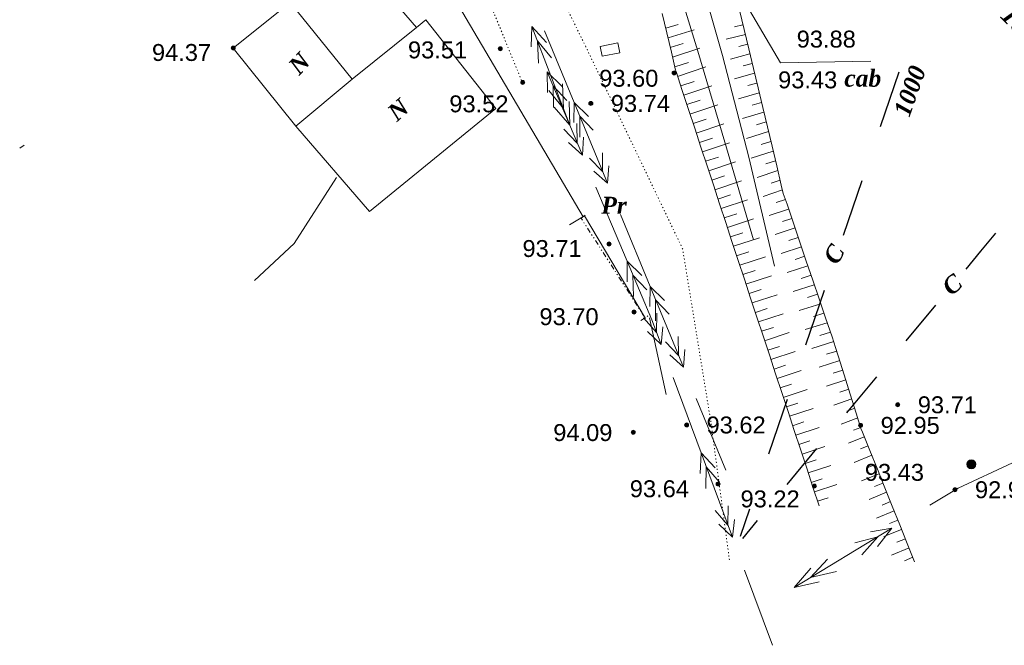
# Model space of a CAD drawing. Header units: millimetres. Extents: x 9396 to 25236, y 15106 to 31102.
# Tile 4 of 256: x 9688 to 9787, y 15668 to 15731. Entities that reach past the tile are written whole.
import ezdxf
from ezdxf.enums import TextEntityAlignment as Align

# ---------------------------------------------------------------- set-up
doc = ezdxf.new("R2010")
doc.units = ezdxf.units.MM
for name, pattern in [('DIVIDE', [1.25, 0.5, -0.25, 0, -0.25, 0, -0.25]), ('DOT', [0.25, 0, -0.25]), ('HIDDEN', [0.375, 0.25, -0.125])]:
    doc.linetypes.add(name, pattern=pattern)
for name, color, linetype, lineweight, true_color in [('1001010', 7, 'Continuous', 9, 0x000000), ('10010212', 7, 'Continuous', 9, 0x000000), ('1060000', 7, 'Continuous', 9, 0x000000), ('1070000', 7, 'DOT', 9, 0x000000), ('2030012', 7, 'Continuous', 9, 0x000000), ('21100200', 7, 'HIDDEN', 0, 0x800080), ('3000105', 7, 'DIVIDE', 9, 0x000000), ('3000113', 7, 'Continuous', 9, 0x000000), ('5010123', 7, 'Continuous', 9, 0x008000), ('5010320', 7, 'Continuous', 20, 0x800000), ('6011300', 1, 'Continuous', 20, 0xff0000)]:
    doc.layers.add(name, color=color, linetype=linetype, lineweight=lineweight, true_color=true_color)
doc.styles.add('19', font='timesbi.ttf', dxfattribs={"height": 0.001693})
doc.styles.add('2', font='timesbi.ttf', dxfattribs={"height": 0.001693})
doc.styles.add('3', font='timesbi.ttf', dxfattribs={"height": 0.001693})
doc.styles.add('9', font='timesbi.ttf', dxfattribs={"height": 0.001693})
doc.styles.add('F2', font='arial.ttf', dxfattribs={"height": 0.001693})

# ---------------------------------------------------------------- blocks, each defined once
blk = doc.blocks.new('SYMBOL21100200')
at = {"true_color": 0x800080}
h = blk.add_hatch(color=216, dxfattribs=at)
edge = h.paths.add_edge_path()
edge.add_arc((0, 0), 0.1, 0, 360)
at = {"color": 216, "linetype": 'Continuous', "lineweight": 0, "true_color": 0x800080}
blk.add_circle((0, 0), 0.1, dxfattribs=at)
blk = doc.blocks.new('SYMBOL2030012')
at = {"true_color": 0xffffff}
h = blk.add_hatch(color=7, dxfattribs=at)
edge = h.paths.add_edge_path()
edge.add_arc((0, 0), 0.225, 0, 360)
at = {"true_color": 0x000000}
h = blk.add_hatch(color=18, dxfattribs=at)
edge = h.paths.add_edge_path()
edge.add_arc((0, 0), 0.05, 0, 360)
at = {"color": 18, "linetype": 'Continuous', "lineweight": 0, "true_color": 0x000000}
for radius in [0.225, 0.05]:
    blk.add_circle((0, 0), radius, dxfattribs=at)

msp = doc.modelspace()

# ---------------------------------------------------------------- linework, layer by layer
at = {"layer": '1001010', "color": 253}
for p, q in [((9727.961, 15729.948), (9728.895, 15730.702)), ((9735.903, 15721.844), (9728.895, 15730.702)), ((9688.718, 15718.157), (9688.263, 15717.87))]:
    msp.add_line(p, q, dxfattribs=at)
for points in [[(9720.138, 15739.057, 0), (9727.961, 15729.948, 0), (9721.536, 15724.761, 0)], [(9709.618, 15727.877, 0), (9715.346, 15732.456, 0), (9721.536, 15724.761, 0)], [(9709.618, 15727.877, 0), (9715.89, 15720.076, 0), (9721.536, 15724.761, 0)], [(9735.903, 15721.844, 0), (9723.285, 15711.533, 0), (9715.89, 15720.076, 0)]]:
    msp.add_polyline3d(points, dxfattribs=at)
at = {"layer": '10010212', "color": 253}
for p, q in [((9760.291, 15731.677, 10.313), (9760.761, 15729.737, 10.313)), ((9752.571, 15731.337, 10.313), (9753.031, 15729.397, 10.313)), ((9752.911, 15729.877, 10.313), (9754.141, 15730.247, 10.313)), ((9753.141, 15728.907, 10.313), (9755.751, 15729.717, 10.313)), ((9760.641, 15730.217, 10.313), (9759.781, 15730.007, 10.313)), ((9760.761, 15729.737, 10.313), (9761.221, 15727.787, 10.313)), ((9753.031, 15729.397, 10.313), (9753.481, 15727.457, 10.313)), ((9760.881, 15729.247, 10.313), (9758.971, 15728.757, 10.313)), ((9753.361, 15727.947, 10.313), (9754.671, 15728.337, 10.313)), ((9753.591, 15726.977, 10.313), (9756.331, 15727.857, 10.313)), ((9761.111, 15728.277, 10.313), (9760.231, 15728.047, 10.313)), ((9761.221, 15727.787, 10.313), (9761.691, 15725.837, 10.313)), ((9761.341, 15727.297, 10.313), (9759.381, 15726.777, 10.313)), ((9753.811, 15726.007, 10.313), (9755.191, 15726.447, 10.313)), ((9754.101, 15725.047, 10.313), (9756.921, 15725.987, 10.313)), ((9761.571, 15726.327, 10.313), (9760.671, 15726.087, 10.313)), ((9761.691, 15725.837, 10.313), (9762.151, 15723.897, 10.313)), ((9753.941, 15725.527, 10.313), (9754.561, 15723.637, 10.313)), ((9761.811, 15725.357, 10.313), (9759.791, 15724.787, 10.313)), ((9754.411, 15724.107, 10.313), (9755.751, 15724.547, 10.313)), ((9754.721, 15723.157, 10.313), (9757.521, 15724.087, 10.313)), ((9762.041, 15724.377, 10.313), (9761.121, 15724.127, 10.313)), ((9762.151, 15723.897, 10.313), (9762.621, 15721.947, 10.313)), ((9754.561, 15723.637, 10.313), (9755.191, 15721.747, 10.313)), ((9762.271, 15723.407, 10.313), (9760.201, 15722.807, 10.313)), ((9755.031, 15722.217, 10.313), (9756.361, 15722.657, 10.313)), ((9755.341, 15721.267, 10.313), (9758.121, 15722.187, 10.313)), ((9762.501, 15722.437, 10.313), (9761.561, 15722.157, 10.313)), ((9762.621, 15721.947, 10.313), (9763.081, 15719.997, 10.313)), ((9755.191, 15721.747, 10.313), (9755.811, 15719.857, 10.313)), ((9762.741, 15721.457, 10.313), (9760.601, 15720.827, 10.313)), ((9755.651, 15720.327, 10.313), (9756.971, 15720.757, 10.313)), ((9755.811, 15719.857, 10.313), (9756.431, 15717.967, 10.313)), ((9755.961, 15719.377, 10.313), (9758.711, 15720.287, 10.313)), ((9762.971, 15720.487, 10.313), (9762.011, 15720.197, 10.313)), ((9763.081, 15719.997, 10.313), (9763.551, 15718.057, 10.313)), ((9756.281, 15718.437, 10.313), (9757.581, 15718.867, 10.313)), ((9763.201, 15719.517, 10.313), (9761.011, 15718.837, 10.313)), ((9756.431, 15717.967, 10.313), (9757.051, 15716.077, 10.313)), ((9756.591, 15717.487, 10.313), (9759.311, 15718.387, 10.313)), ((9763.431, 15718.537, 10.313), (9762.461, 15718.237, 10.313)), ((9763.551, 15718.057, 10.313), (9764.021, 15716.107, 10.313)), ((9756.901, 15716.547, 10.313), (9758.191, 15716.967, 10.313)), ((9763.671, 15717.567, 10.313), (9761.451, 15716.857, 10.313)), ((9757.051, 15716.077, 10.313), (9757.681, 15714.187, 10.313)), ((9757.211, 15715.597, 10.313), (9759.901, 15716.487, 10.313)), ((9763.901, 15716.597, 10.313), (9762.921, 15716.277, 10.313)), ((9764.021, 15716.107, 10.313), (9764.481, 15714.157, 10.313)), ((9757.521, 15714.657, 10.313), (9758.801, 15715.077, 10.313)), ((9764.131, 15715.617, 10.313), (9762.051, 15714.937, 10.313)), ((9757.681, 15714.187, 10.313), (9758.301, 15712.297, 10.313)), ((9757.831, 15713.707, 10.313), (9760.501, 15714.587, 10.313)), ((9764.361, 15714.647, 10.313), (9763.461, 15714.347, 10.313)), ((9758.141, 15712.767, 10.313), (9759.411, 15713.187, 10.313)), ((9764.601, 15713.677, 10.313), (9762.661, 15713.017, 10.313)), ((9758.301, 15712.297, 10.313), (9758.921, 15710.407, 10.313)), ((9758.451, 15711.817, 10.313), (9761.101, 15712.697, 10.313)), ((9764.891, 15712.717, 10.313), (9763.971, 15712.407, 10.313)), ((9765.051, 15712.247, 10.313), (9765.691, 15710.347, 10.313)), ((9758.771, 15710.877, 10.313), (9760.021, 15711.287, 10.313)), ((9765.211, 15711.767, 10.313), (9763.261, 15711.117, 10.313)), ((9758.921, 15710.407, 10.313), (9759.541, 15708.517, 10.313)), ((9759.081, 15709.927, 10.313), (9761.691, 15710.797, 10.313)), ((9765.531, 15710.817, 10.313), (9764.611, 15710.507, 10.313)), ((9765.691, 15710.347, 10.313), (9766.331, 15708.457, 10.313)), ((9759.391, 15708.987, 10.313), (9760.631, 15709.397, 10.313)), ((9765.851, 15709.877, 10.313), (9763.861, 15709.207, 10.313)), ((9759.541, 15708.517, 10.313), (9760.171, 15706.627, 10.313)), ((9759.701, 15708.037, 10.313), (9762.291, 15708.897, 10.313)), ((9766.171, 15708.927, 10.313), (9765.231, 15708.607, 10.313)), ((9766.331, 15708.457, 10.313), (9766.981, 15706.557, 10.313)), ((9760.011, 15707.097, 10.313), (9761.241, 15707.497, 10.313)), ((9766.501, 15707.977, 10.313), (9764.471, 15707.307, 10.313)), ((9766.821, 15707.037, 10.313), (9765.851, 15706.707, 10.313)), ((9760.171, 15706.627, 10.313), (9760.791, 15704.737, 10.313)), ((9760.321, 15706.147, 10.313), (9762.891, 15706.997, 10.313)), ((9767.141, 15706.087, 10.313), (9765.071, 15705.407, 10.313)), ((9766.981, 15706.557, 10.313), (9767.621, 15704.667, 10.313)), ((9760.631, 15705.207, 10.313), (9761.851, 15705.607, 10.313)), ((9760.941, 15704.257, 10.313), (9763.481, 15705.097, 10.313)), ((9767.461, 15705.137, 10.313), (9766.471, 15704.817, 10.313)), ((9760.791, 15704.737, 10.313), (9761.411, 15702.847, 10.313)), ((9767.781, 15704.187, 10.313), (9765.671, 15703.507, 10.313)), ((9767.621, 15704.667, 10.313), (9768.271, 15702.767, 10.313)), ((9761.261, 15703.317, 10.313), (9762.461, 15703.717, 10.313)), ((9761.571, 15702.367, 10.313), (9764.081, 15703.197, 10.313)), ((9768.111, 15703.247, 10.313), (9767.091, 15702.917, 10.313)), ((9761.411, 15702.847, 10.313), (9762.031, 15700.957, 10.313)), ((9768.431, 15702.297, 10.313), (9766.271, 15701.607, 10.313)), ((9768.271, 15702.767, 10.313), (9768.911, 15700.877, 10.313)), ((9761.881, 15701.427, 10.313), (9763.071, 15701.817, 10.313)), ((9762.191, 15700.477, 10.313), (9764.681, 15701.297, 10.313)), ((9768.751, 15701.347, 10.313), (9767.711, 15701.017, 10.313)), ((9762.031, 15700.957, 10.313), (9762.661, 15699.067, 10.313)), ((9769.071, 15700.397, 10.313), (9766.871, 15699.707, 10.313)), ((9768.911, 15700.877, 10.313), (9769.561, 15698.977, 10.313)), ((9762.501, 15699.537, 10.313), (9763.681, 15699.927, 10.313)), ((9762.811, 15698.587, 10.313), (9765.271, 15699.397, 10.313)), ((9769.391, 15699.457, 10.313), (9768.331, 15699.117, 10.313)), ((9762.661, 15699.067, 10.313), (9763.281, 15697.177, 10.313)), ((9769.721, 15698.507, 10.313), (9767.531, 15697.817, 10.313)), ((9763.121, 15697.647, 10.313), (9764.291, 15698.027, 10.313)), ((9763.281, 15697.177, 10.313), (9763.901, 15695.287, 10.313)), ((9763.441, 15696.697, 10.313), (9765.871, 15697.507, 10.313)), ((9770.031, 15697.557, 10.313), (9769.001, 15697.237, 10.313)), ((9770.331, 15696.597, 10.313), (9768.271, 15695.927, 10.313)), ((9770.181, 15697.077, 10.313), (9770.781, 15695.167, 10.313)), ((9763.751, 15695.757, 10.313), (9764.901, 15696.137, 10.313)), ((9763.901, 15695.287, 10.313), (9764.521, 15693.397, 10.313)), ((9764.061, 15694.807, 10.313), (9766.461, 15695.607, 10.313)), ((9770.631, 15695.647, 10.313), (9769.661, 15695.327, 10.313)), ((9764.371, 15693.867, 10.313), (9765.511, 15694.247, 10.313)), ((9770.931, 15694.687, 10.313), (9769.001, 15694.027, 10.313)), ((9770.781, 15695.167, 10.313), (9771.371, 15693.257, 10.313)), ((9764.521, 15693.397, 10.313), (9765.151, 15691.507, 10.313)), ((9764.681, 15692.917, 10.313), (9767.061, 15693.707, 10.313)), ((9771.221, 15693.737, 10.313), (9770.341, 15693.427, 10.313)), ((9771.371, 15693.257, 10.313), (9771.971, 15691.347, 10.313)), ((9764.991, 15691.977, 10.313), (9766.121, 15692.347, 10.313)), ((9771.521, 15692.777, 10.313), (9769.741, 15692.127, 10.313)), ((9765.151, 15691.507, 10.313), (9765.771, 15689.617, 10.313)), ((9765.301, 15691.027, 10.313), (9767.661, 15691.807, 10.313)), ((9771.821, 15691.827, 10.313), (9771.021, 15691.527, 10.313)), ((9765.611, 15690.087, 10.313), (9766.731, 15690.457, 10.313)), ((9772.121, 15690.867, 10.313), (9770.471, 15690.227, 10.313)), ((9765.771, 15689.617, 10.313), (9766.391, 15687.727, 10.313)), ((9765.931, 15689.137, 10.313), (9768.251, 15689.907, 10.313)), ((9772.421, 15689.917, 10.313), (9771.701, 15689.637, 10.313)), ((9772.601, 15689.447, 10.313), (9773.341, 15687.587, 10.313)), ((9766.241, 15688.197, 10.313), (9767.341, 15688.557, 10.313)), ((9772.781, 15688.987, 10.313), (9771.201, 15688.347, 10.313)), ((9766.391, 15687.727, 10.313), (9767.021, 15685.837, 10.313)), ((9766.551, 15687.247, 10.313), (9768.851, 15688.007, 10.313)), ((9773.161, 15688.057, 10.313), (9772.411, 15687.757, 10.313)), ((9773.341, 15687.587, 10.313), (9774.091, 15685.737, 10.313)), ((9766.861, 15686.307, 10.313), (9767.951, 15686.667, 10.313)), ((9773.531, 15687.127, 10.313), (9771.771, 15686.417, 10.313)), ((9767.021, 15685.837, 10.313), (9767.641, 15683.947, 10.313)), ((9767.171, 15685.367, 10.313), (9769.451, 15686.107, 10.313)), ((9773.901, 15686.197, 10.313), (9773.071, 15685.867, 10.313)), ((9774.091, 15685.737, 10.313), (9774.841, 15683.877, 10.313)), ((9767.481, 15684.417, 10.313), (9768.561, 15684.777, 10.313)), ((9774.281, 15685.267, 10.313), (9772.511, 15684.557, 10.313)), ((9767.641, 15683.947, 10.313), (9768.261, 15682.057, 10.313)), ((9767.791, 15683.477, 10.313), (9770.041, 15684.217, 10.313)), ((9775.021, 15683.417, 10.313), (9773.261, 15682.707, 10.313)), ((9774.651, 15684.337, 10.313), (9773.821, 15684.007, 10.313)), ((9774.841, 15683.877, 10.313), (9775.581, 15682.017, 10.313)), ((9768.111, 15682.527, 10.313), (9769.171, 15682.877, 10.313)), ((9775.401, 15682.487, 10.313), (9774.561, 15682.147, 10.313)), ((9775.771, 15681.557, 10.313), (9774.011, 15680.847, 10.313)), ((9775.581, 15682.017, 10.313), (9776.331, 15680.167, 10.313)), ((9776.141, 15680.627, 10.313), (9775.311, 15680.297, 10.313)), ((9776.521, 15679.697, 10.313), (9774.751, 15678.987, 10.313)), ((9776.331, 15680.167, 10.313), (9777.081, 15678.307, 10.313)), ((9776.891, 15678.767, 10.313), (9776.051, 15678.437, 10.313)), ((9777.261, 15677.847, 10.313), (9775.501, 15677.137, 10.313)), ((9777.081, 15678.307, 10.313), (9777.821, 15676.447, 10.313)), ((9777.641, 15676.917, 10.313), (9776.801, 15676.577, 10.313))]:
    msp.add_line(p, q, dxfattribs=at)
for points in [[(9753.481, 15727.457, 10.313), (9753.891, 15725.677, 10.313), (9753.941, 15725.527, 10.313)], [(9764.481, 15714.157, 10.313), (9764.681, 15713.317, 10.313), (9765.051, 15712.247, 10.313)], [(9769.561, 15698.977, 10.313), (9769.911, 15697.927, 10.313), (9770.181, 15697.077, 10.313)], [(9771.971, 15691.347, 10.313), (9772.451, 15689.807, 10.313), (9772.601, 15689.447, 10.313)]]:
    msp.add_polyline3d(points, dxfattribs=at)
at = {"layer": '1060000', "color": 253}
for points in [[(9758.097, 15737.133, 180.901), (9764.404, 15726.395, 0), (9773.438, 15726.565, 0)], [(9719.968, 15714.926, 0), (9715.734, 15708.309, 0), (9711.765, 15704.603, 0)], [(9750.889, 15700.799, 128.767), (9744.778, 15711.077, 0), (9743.278, 15710.185, 0)]]:
    msp.add_polyline3d(points, dxfattribs=at)
msp.add_polyline3d([(9748.318, 15727.407, 94.889), (9748.119, 15728.405, 94.889), (9746.355, 15728.052, 94.889), (9746.554, 15727.054, 94.889), (9748.318, 15727.407, 94.889)], close=True, dxfattribs=at)
at = {"layer": '1070000', "color": 253}
for p, q in [((9744.912, 15728.01), (9736.918, 15744.377)), ((9731.538, 15741.577), (9738.578, 15724.437))]:
    msp.add_line(p, q, dxfattribs=at)
msp.add_polyline3d([(9759.288, 15676.648, 0), (9757.427, 15690.476, 0), (9754.606, 15707.778, 0), (9744.912, 15728.01, 0)], dxfattribs=at)
at = {"layer": '3000105', "color": 253}
for p, q in [((9744.855, 15711.14, 64.384), (9743.929, 15710.547, 64.384)), ((9750.84, 15700.883, 64.384), (9744.434, 15710.871, 64.384)), ((9750.419, 15700.613, 64.384), (9751.345, 15701.207, 64.384))]:
    msp.add_line(p, q, dxfattribs=at)
at = {"layer": '3000113', "color": 253}
msp.add_line((9752.957, 15693.206, 160.854), (9751.291, 15700.875, 160.854), dxfattribs=at)
msp.add_polyline3d([(9744.636, 15710.993, 32.099), (9729.437, 15736.795, 18.612), (9724.02, 15748.674, 8.391), (9719.078, 15746.257, 8.391)], dxfattribs=at)
at = {"layer": '5010123'}
for points in [[(9745.224, 15764.584, 0.615), (9746.849, 15761.805, 0.412), (9748.798, 15757.463, 0.26), (9751.009, 15751.69, 0.15), (9753.419, 15744.621, 0.077), (9755.966, 15736.389, 0.032), (9758.587, 15727.13, 0.01), (9761.221, 15716.976, 0.001), (9763.804, 15706.062, 0)], [(9743.168, 15763.909, 0.308), (9744.91, 15760.438, 0.308), (9746.824, 15755.822, 0.308), (9748.906, 15750.144, 0.308), (9751.152, 15743.486, 0.308), (9753.557, 15735.929, 0.308), (9756.116, 15727.555, 0.308), (9758.826, 15718.446, 0.308), (9761.681, 15708.684, 0.308)]]:
    msp.add_polyline3d(points, dxfattribs=at)
at = {"layer": '5010320', "lineweight": 30}
for p, q in [((9775.341, 15722.777, 2.265), (9776.271, 15725.507, 2.265)), ((9774.411, 15720.037, 2.265), (9775.341, 15722.777, 2.265)), ((9772.541, 15714.577, 2.265), (9770.671, 15709.107, 2.265)), ((9785.911, 15709.347), (9784.421, 15707.547)), ((9784.421, 15707.547), (9782.931, 15705.757)), ((9767.871, 15700.907, 2.265), (9768.811, 15703.637, 2.265)), ((9776.971, 15698.567), (9779.951, 15702.157)), ((9766.941, 15698.167, 2.265), (9767.871, 15700.907, 2.265)), ((9773.991, 15694.967), (9772.501, 15693.177)), ((9765.071, 15692.707, 2.265), (9763.211, 15687.237, 2.265)), ((9772.501, 15693.177), (9771.011, 15691.377)), ((9765.051, 15684.187), (9768.031, 15687.787)), ((9760.411, 15679.037, 2.265), (9761.341, 15681.767, 2.265)), ((9762.071, 15680.597), (9760.581, 15678.797))]:
    msp.add_line(p, q, dxfattribs=at)
at = {"layer": '6011300'}
for p, q in [((9743.311, 15720.177), (9739.521, 15730.027)), ((9740.781, 15729.607), (9743.741, 15722.427)), ((9741.061, 15725.497), (9744.571, 15717.177)), ((9741.061, 15725.497), (9742.541, 15724.047)), ((9741.061, 15725.497), (9741.071, 15723.427)), ((9743.311, 15720.177), (9741.761, 15721.967)), ((9743.311, 15720.177), (9743.261, 15722.537)), ((9743.741, 15722.427), (9743.711, 15720.417)), ((9743.741, 15722.427), (9747.081, 15714.347)), ((9743.741, 15722.427), (9745.191, 15721.027)), ((9745.931, 15713.947), (9749.051, 15706.547)), ((9748.381, 15711.207), (9751.341, 15704.027)), ((9749.051, 15706.547), (9750.521, 15705.107)), ((9749.051, 15706.547), (9749.051, 15704.487)), ((9751.341, 15704.027), (9751.311, 15702.017)), ((9751.341, 15704.027), (9754.681, 15695.957)), ((9751.341, 15704.027), (9752.781, 15702.627)), ((9753.661, 15694.897), (9756.451, 15687.377)), ((9755.971, 15692.817), (9758.941, 15685.637)), ((9756.451, 15687.377), (9756.361, 15685.317)), ((9756.451, 15687.377), (9759.581, 15678.917)), ((9756.451, 15687.377), (9757.861, 15685.867)), ((9765.781, 15673.887, 64.271), (9775.541, 15679.817, 64.271)), ((9760.801, 15675.627), (9763.591, 15668.107)), ((9765.781, 15673.887, 64.271), (9767.431, 15675.817, 64.271)), ((9765.781, 15673.887, 64.271), (9768.261, 15674.457, 64.271))]:
    msp.add_line(p, q, dxfattribs=at)
for points in [[(9739.451, 15727.987, 0), (9739.521, 15730.027, 0), (9740.981, 15728.447, 0)], [(9740.171, 15726.377, 0), (9740.071, 15728.597, 0), (9741.481, 15726.887, 0)], [(9742.681, 15721.817, 0), (9741.231, 15723.647, 0), (9742.681, 15721.817, 0), (9742.581, 15724.287, 0)], [(9741.651, 15724.107, 0), (9743.031, 15722.627, 0), (9741.651, 15724.107, 0), (9741.691, 15721.947, 0)], [(9744.301, 15721.077, 0), (9745.651, 15719.647, 0), (9744.301, 15721.077, 0), (9744.301, 15718.977, 0)], [(9744.011, 15720.317, 0), (9744.061, 15718.377, 0), (9742.721, 15719.767, 0)], [(9744.681, 15718.967, 0), (9744.571, 15717.177, 0), (9743.171, 15718.437, 0)], [(9746.581, 15717.397, 0), (9746.601, 15715.517, 0), (9745.281, 15716.867, 0)], [(9747.221, 15716.087, 0), (9747.081, 15714.347, 0), (9745.711, 15715.567, 0)], [(9749.051, 15706.547, 0), (9751.511, 15700.697, 0), (9752.441, 15698.197, 0)], [(9749.631, 15705.167, 0), (9751.011, 15703.677, 0), (9749.631, 15705.167, 0), (9749.671, 15703.007, 0)], [(9751.901, 15702.687, 0), (9753.251, 15701.247, 0), (9751.901, 15702.687, 0), (9751.901, 15700.587, 0)], [(9752.021, 15701.347, 0), (9751.991, 15699.417, 0), (9750.701, 15700.867, 0)], [(9752.631, 15699.977, 0), (9752.441, 15698.197, 0), (9751.101, 15699.517, 0)], [(9754.171, 15699.007, 0), (9754.191, 15697.127, 0), (9752.881, 15698.467, 0)], [(9754.821, 15697.697, 0), (9754.681, 15695.957, 0), (9753.311, 15697.177, 0)], [(9779.341, 15682.117, 64.271), (9782.161, 15683.827, 64.271), (9787.611, 15686.357, 64.271), (9788.251, 15686.917, 64.271)], [(9756.971, 15685.967, 0), (9758.291, 15684.427, 0), (9756.971, 15685.967, 0), (9756.921, 15683.807, 0)], [(9759.161, 15682.077, 0), (9759.131, 15680.137, 0), (9757.851, 15681.587, 0)], [(9759.781, 15680.697, 0), (9759.581, 15678.917, 0), (9758.241, 15680.237, 0)], [(9773.391, 15679.447, 64.271), (9775.541, 15679.817, 64.271), (9774.121, 15678.007, 64.271)], [(9771.821, 15678.367, 64.271), (9774.131, 15678.957, 64.271), (9772.541, 15677.177, 64.271)], [(9767.411, 15674.877, 64.271), (9769.111, 15676.727, 64.271), (9767.411, 15674.877, 64.271), (9769.991, 15675.507, 64.271)]]:
    msp.add_polyline3d(points, dxfattribs=at)

# ---------------------------------------------------------------- block references
at = {"layer": '2030012', "color": 253, "xscale": 2, "yscale": 2, "zscale": 2}
msp.add_blockref('SYMBOL2030012', (9783.488, 15686.221, 94.427), dxfattribs=at)
at = {"layer": '21100200', "xscale": 2, "yscale": 2, "zscale": 2}
for p in [(9709.638, 15727.877, 188.74), (9736.358, 15727.817, 187.02), (9753.758, 15725.397, 187.2), (9738.598, 15724.437, 187.04), (9745.418, 15722.337, 187.48), (9747.238, 15708.277, 187.42), (9749.738, 15701.457, 187.4), (9776.138, 15692.177, 187.42), (9754.998, 15690.157, 187.24), (9772.418, 15690.117, 185.9), (9749.658, 15689.437, 188.18), (9783.458, 15686.157, 186.86), (9758.158, 15684.257, 187.28), (9767.798, 15684.037, 186.44), (9781.858, 15683.677, 185.88)]:
    msp.add_blockref('SYMBOL21100200', p, dxfattribs=at)

# ---------------------------------------------------------------- texts
at = {"layer": '1001010', "color": 253, "style": '9'}
for rotation, p in [(47, (9715.617, 15725.657)), (41.7, (9725.457, 15721.088))]:
    msp.add_text('N', height=1.693, rotation=rotation, dxfattribs=at).set_placement(p, align=Align.MIDDLE_LEFT)
at = {"layer": '1060000', "color": 253, "style": '2'}
msp.add_text('cab', height=1.693, dxfattribs=at).set_placement((9770.788, 15724.864, 90.45), align=Align.MIDDLE_LEFT)
at = {"layer": '1070000', "color": 253, "style": '2'}
msp.add_text('Pr', height=1.693, dxfattribs=at).set_placement((9746.46, 15712.149), align=Align.MIDDLE_LEFT)
at = {"layer": '21100200', "color": 253, "style": 'F2'}
for s, p in [('93.88', (9766.018, 15728.777, 187.76)), ('94.37', (9701.498, 15727.437, 188.74)), ('93.51', (9727.118, 15727.697, 187.02)), ('93.60', (9746.258, 15724.857, 187.2)), ('93.43', (9764.158, 15724.697, 186.86)), ('93.52', (9731.258, 15722.297, 187.04)), ('93.74', (9747.418, 15722.337, 187.48)), ('93.71', (9738.578, 15707.817, 187.42)), ('93.70', (9740.278, 15700.997, 187.4)), ('93.71', (9778.138, 15692.177, 187.42)), ('94.09', (9741.658, 15689.397, 188.18)), ('93.62', (9756.998, 15690.157, 187.24)), ('92.95', (9774.418, 15690.117, 185.9)), ('93.43', (9772.838, 15685.417, 72.62)), ('93.64', (9749.318, 15683.777, 187.28)), ('92.94', (9783.858, 15683.677, 185.88)), ('93.22', (9760.398, 15682.757, 186.44))]:
    msp.add_text(s, height=1.693, dxfattribs=at).set_placement(p, align=Align.MIDDLE_LEFT)
at = {"layer": '5010320', "color": 253}
for s, height, rotation, style, p in [('100otel', 1.8271, 315, '19', (9786.941, 15731.652, 1.769)), ('1000', 1.693, 70.6, '2', (9776.491, 15721.182, 2.265)), ('C', 1.693, 60.3, '3', (9769.331, 15706.502, 2.265)), ('C', 1.693, 39.7, '2', (9780.921, 15703.662))]:
    msp.add_text(s, height=height, rotation=rotation, dxfattribs=dict(at, style=style)).set_placement(p, align=Align.MIDDLE_LEFT)

doc.saveas('drawing.dxf')
